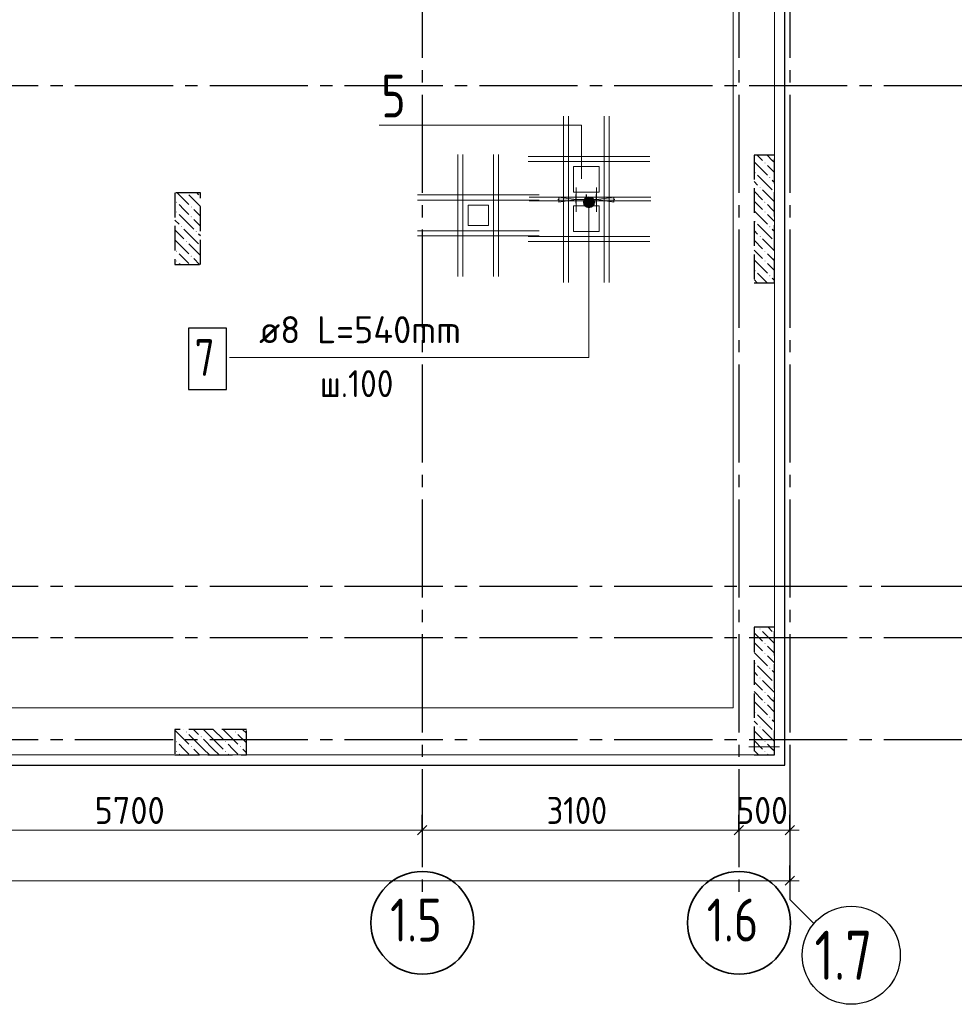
# Model space of a CAD drawing. Header units: millimetres. Extents: x 0 to 50400, y 0 to 35640.
# Tile 6 of 10: x 26276 to 35426, y 7872 to 17507. Entities that reach past the tile are written whole.
import ezdxf

# ---------------------------------------------------------------- set-up
doc = ezdxf.new("R2010")
doc.units = ezdxf.units.MM
doc.linetypes.add('______2', pattern=[324, 240, -84])
doc.linetypes.add('______5', pattern=[1320, 960, -120, 120, -120])
for name, color, linetype, lineweight in [('Standard', 7, 'Continuous', 25), ('ЖБ Перекрытие верхний уровень_1', 7, 'Continuous', 35), ('ЖБ Пилон', 7, 'Continuous', 35), ('Общий01', 7, 'Continuous', 13), ('Общий02', 7, 'Continuous', 18), ('Позиционная метка номер позиции', 7, 'Continuous', 13), ('Размерная линия_ общее', 7, 'Continuous', 13), ('Тени', 7, 'Continuous', 13)]:
    doc.layers.add(name, color=color, linetype=linetype, lineweight=lineweight)
doc.layers.add('Оси', color=7, linetype='______5', true_color=0x656565)
doc.layers.add('Поперечное армирование AW фон', color=7, linetype='______2', lineweight=13, true_color=0xa0a0a0)
doc.styles.add('ISOCPEUR', font='txt')

msp = doc.modelspace()

# ---------------------------------------------------------------- hatches: boundary and pattern name
at = {"layer": 'ЖБ Пилон', "linetype": 'Continuous', "lineweight": -3, "transparency": 33554687}
for points in [[(33566.8, 16105.3), (33571.6, 16110.1), (33576.4, 16105.3), (33571.6, 16100.5)], [(33566.8, 16105.3), (33571.6, 16110.1), (33576.4, 16105.3), (33571.6, 16100.5)], [(33470.8, 16009.3), (33475.6, 16014.1), (33480.4, 16009.3), (33475.6, 16004.5)], [(33470.8, 16009.3), (33475.6, 16014.1), (33480.4, 16009.3), (33475.6, 16004.5)], [(33614.8, 15961.3), (33619.6, 15966.1), (33624.4, 15961.3), (33619.6, 15956.5)], [(33614.8, 15961.3), (33619.6, 15966.1), (33624.4, 15961.3), (33619.6, 15956.5)], [(33518.8, 15865.3), (33523.6, 15870.1), (33528.4, 15865.3), (33523.6, 15860.5)], [(33518.8, 15865.3), (33523.6, 15870.1), (33528.4, 15865.3), (33523.6, 15860.5)], [(33662.8, 15817.3), (33664.9, 15819.4), (33664.9, 15815.1)], [(33662.8, 15817.3), (33664.9, 15819.4), (33664.9, 15815.1)], [(27806.8, 15721.3), (27811.6, 15726.1), (27816.4, 15721.3), (27811.6, 15716.5)], [(33566.8, 15721.3), (33571.6, 15726.1), (33576.4, 15721.3), (33571.6, 15716.5)], [(33566.8, 15721.3), (33571.6, 15726.1), (33576.4, 15721.3), (33571.6, 15716.5)], [(27806.8, 15625.3), (27811.6, 15630.1), (27816.4, 15625.3), (27811.6, 15620.5)], [(27950.8, 15673.3), (27955.6, 15678.1), (27960.4, 15673.3), (27955.6, 15668.5)], [(33566.8, 15625.3), (33571.6, 15630.1), (33576.4, 15625.3), (33571.6, 15620.5)], [(33566.8, 15625.3), (33571.6, 15630.1), (33576.4, 15625.3), (33571.6, 15620.5)], [(27950.8, 15577.3), (27955.6, 15582.1), (27960.4, 15577.3), (27955.6, 15572.5)], [(33470.8, 15529.3), (33475.6, 15534.1), (33480.4, 15529.3), (33475.6, 15524.5)], [(33470.8, 15529.3), (33475.6, 15534.1), (33480.4, 15529.3), (33475.6, 15524.5)], [(27854.8, 15481.3), (27859.6, 15486.1), (27864.4, 15481.3), (27859.6, 15476.5)], [(27998.8, 15433.3), (28003.6, 15438.1), (28008.4, 15433.3), (28003.6, 15428.5)], [(33614.8, 15481.3), (33619.6, 15486.1), (33624.4, 15481.3), (33619.6, 15476.5)], [(33614.8, 15481.3), (33619.6, 15486.1), (33624.4, 15481.3), (33619.6, 15476.5)], [(27902.8, 15337.3), (27907.6, 15342.1), (27912.4, 15337.3), (27907.6, 15332.5)], [(33518.8, 15385.3), (33523.6, 15390.1), (33528.4, 15385.3), (33523.6, 15380.5)], [(33518.8, 15385.3), (33523.6, 15390.1), (33528.4, 15385.3), (33523.6, 15380.5)], [(33662.8, 15337.3), (33664.9, 15339.4), (33664.9, 15335.1)], [(33662.8, 15337.3), (33664.9, 15339.4), (33664.9, 15335.1)], [(27806.8, 15241.3), (27811.6, 15246.1), (27816.4, 15241.3), (27811.6, 15236.5)], [(33566.8, 15241.3), (33571.6, 15246.1), (33576.4, 15241.3), (33571.6, 15236.5)], [(33566.8, 15241.3), (33571.6, 15246.1), (33576.4, 15241.3), (33571.6, 15236.5)], [(27806.8, 15145.3), (27811.6, 15150.1), (27816.4, 15145.3), (27811.6, 15140.5)], [(27950.8, 15193.3), (27955.6, 15198.1), (27960.4, 15193.3), (27955.6, 15188.5)], [(33566.8, 15145.3), (33571.6, 15150.1), (33576.4, 15145.3), (33571.6, 15140.5)], [(33566.8, 15145.3), (33571.6, 15150.1), (33576.4, 15145.3), (33571.6, 15140.5)], [(33470.8, 15049.3), (33475.6, 15054.1), (33480.4, 15049.3), (33475.6, 15044.5)], [(33470.8, 15049.3), (33475.6, 15054.1), (33480.4, 15049.3), (33475.6, 15044.5)], [(33614.8, 15001.3), (33619.6, 15006.1), (33624.4, 15001.3), (33619.6, 14996.5)], [(33614.8, 15001.3), (33619.6, 15006.1), (33624.4, 15001.3), (33619.6, 14996.5)], [(33518.8, 11545.3), (33523.6, 11550.1), (33528.4, 11545.3), (33523.6, 11540.5)], [(33518.8, 11545.3), (33523.6, 11550.1), (33528.4, 11545.3), (33523.6, 11540.5)], [(33662.8, 11497.3), (33664.9, 11499.4), (33664.9, 11495.1)], [(33662.8, 11497.3), (33664.9, 11499.4), (33664.9, 11495.1)], [(33566.8, 11401.3), (33571.6, 11406.1), (33576.4, 11401.3), (33571.6, 11396.5)], [(33566.8, 11401.3), (33571.6, 11406.1), (33576.4, 11401.3), (33571.6, 11396.5)], [(33566.8, 11305.3), (33571.6, 11310.1), (33576.4, 11305.3), (33571.6, 11300.5)], [(33566.8, 11305.3), (33571.6, 11310.1), (33576.4, 11305.3), (33571.6, 11300.5)], [(33470.8, 11209.3), (33475.6, 11214.1), (33480.4, 11209.3), (33475.6, 11204.5)], [(33470.8, 11209.3), (33475.6, 11214.1), (33480.4, 11209.3), (33475.6, 11204.5)], [(33614.8, 11161.3), (33619.6, 11166.1), (33624.4, 11161.3), (33619.6, 11156.5)], [(33614.8, 11161.3), (33619.6, 11166.1), (33624.4, 11161.3), (33619.6, 11156.5)], [(33518.8, 11065.3), (33523.6, 11070.1), (33528.4, 11065.3), (33523.6, 11060.5)], [(33518.8, 11065.3), (33523.6, 11070.1), (33528.4, 11065.3), (33523.6, 11060.5)], [(33662.8, 11017.3), (33664.9, 11019.4), (33664.9, 11015.1)], [(33662.8, 11017.3), (33664.9, 11019.4), (33664.9, 11015.1)], [(33566.8, 10921.3), (33571.6, 10926.1), (33576.4, 10921.3), (33571.6, 10916.5)], [(33566.8, 10921.3), (33571.6, 10926.1), (33576.4, 10921.3), (33571.6, 10916.5)], [(33566.8, 10825.3), (33571.6, 10830.1), (33576.4, 10825.3), (33571.6, 10820.5)], [(33566.8, 10825.3), (33571.6, 10830.1), (33576.4, 10825.3), (33571.6, 10820.5)], [(33470.8, 10729.3), (33475.6, 10734.1), (33480.4, 10729.3), (33475.6, 10724.5)], [(33470.8, 10729.3), (33475.6, 10734.1), (33480.4, 10729.3), (33475.6, 10724.5)], [(33614.8, 10681.3), (33619.6, 10686.1), (33624.4, 10681.3), (33619.6, 10676.5)], [(33614.8, 10681.3), (33619.6, 10686.1), (33624.4, 10681.3), (33619.6, 10676.5)], [(27902.8, 10537.3), (27907.6, 10542.1), (27912.4, 10537.3), (27907.6, 10532.5)], [(28382.8, 10537.3), (28387.6, 10542.1), (28392.4, 10537.3), (28387.6, 10532.5)], [(33518.8, 10585.3), (33523.6, 10590.1), (33528.4, 10585.3), (33523.6, 10580.5)], [(33518.8, 10585.3), (33523.6, 10590.1), (33528.4, 10585.3), (33523.6, 10580.5)], [(33662.8, 10537.3), (33664.9, 10539.4), (33664.9, 10535.1)], [(33662.8, 10537.3), (33664.9, 10539.4), (33664.9, 10535.1)], [(27806.8, 10441.3), (27811.6, 10446.1), (27816.4, 10441.3), (27811.6, 10436.5)], [(28046.8, 10489.3), (28051.6, 10494.1), (28056.4, 10489.3), (28051.6, 10484.5)], [(28286.8, 10441.3), (28291.6, 10446.1), (28296.4, 10441.3), (28291.6, 10436.5)], [(33566.8, 10441.3), (33571.6, 10446.1), (33576.4, 10441.3), (33571.6, 10436.5)], [(33566.8, 10441.3), (33571.6, 10446.1), (33576.4, 10441.3), (33571.6, 10436.5)], [(27806.8, 10345.3), (27811.6, 10350.1), (27816.4, 10345.3), (27811.6, 10340.5)], [(27950.8, 10393.3), (27955.6, 10398.1), (27960.4, 10393.3), (27955.6, 10388.5)], [(28286.8, 10345.3), (28291.6, 10350.1), (28296.4, 10345.3), (28291.6, 10340.5)], [(28430.8, 10393.3), (28435.6, 10398.1), (28440.4, 10393.3), (28435.6, 10388.5)], [(33566.8, 10345.3), (33571.6, 10350.1), (33576.4, 10345.3), (33571.6, 10340.5)], [(33566.8, 10345.3), (33571.6, 10350.1), (33576.4, 10345.3), (33571.6, 10340.5)]]:
    msp.add_hatch(color=7, dxfattribs=at).paths.add_polyline_path(points, flags=16)
at = {"layer": 'Позиционная метка номер позиции', "linetype": 'Continuous', "lineweight": 13, "transparency": 33554687}
for points in [[(31895.4, 15747.7), (31802.5, 15747.7), (31795, 15720.7)], [(31895.4, 15747.7), (31795, 15720.7), (31902.9, 15720.7)], [(31902.9, 15720.7), (31795, 15720.7), (31802.5, 15693.7)], [(31875.9, 15767.1), (31822, 15767.1), (31802.5, 15747.7)], [(31875.9, 15767.1), (31802.5, 15747.7), (31895.4, 15747.7)], [(31902.9, 15720.7), (31802.5, 15693.7), (31895.4, 15693.7)], [(31822, 15767.1), (31875.9, 15767.1), (31848.9, 15774.7)], [(31895.4, 15693.7), (31802.5, 15693.7), (31822, 15674.2)], [(31895.4, 15693.7), (31822, 15674.2), (31875.9, 15674.2)], [(31875.9, 15674.2), (31822, 15674.2), (31848.9, 15666.7)]]:
    msp.add_hatch(color=7, dxfattribs=at).paths.add_polyline_path(points)
at = {"layer": 'Поперечное армирование AW фон', "linetype": 'Continuous', "lineweight": 13, "transparency": 33554687}
msp.add_hatch(color=7, dxfattribs=at).paths.add_polyline_path([(31555.3, 15721.9), (31723.3, 15745.9), (31555.3, 15769.9)])
msp.add_hatch(color=7, dxfattribs=at).paths.add_polyline_path([(32091.3, 15721.9), (31923.3, 15745.9), (32091.3, 15769.9)], flags=16)

# ---------------------------------------------------------------- linework, layer by layer
at = {"layer": 'Standard', "color": 254, "linetype": 'Continuous', "lineweight": -3, "true_color": 0xc4c4ff, "transparency": 33554687}
msp.add_lwpolyline([(8236.8, 10212.4), (33765.1, 10212.4), (33765.1, 32712.4), (8236.8, 32712.4), (8236.8, 10212.4)], dxfattribs=at)
at = {"layer": 'Standard', "color": 7, "linetype": 'Continuous', "lineweight": 13, "transparency": 33554687}
for points in [[(31237.1, 16474.9), (30983.1, 16474.9), (29796, 16474.9)], [(31775.7, 15949.6), (31775.7, 16474.9), (29796, 16474.9)]]:
    msp.add_lwpolyline(points, dxfattribs=at)
at = {"layer": 'ЖБ Перекрытие верхний уровень_1', "color": 7, "linetype": 'Continuous', "lineweight": 18, "transparency": 33554687}
for p, q in [((33665.1, 10312.4), (33665.1, 22312.4)), ((31948.3, 16069.4), (31698.3, 16069.4)), ((31698.3, 16069.4), (31698.3, 15819.4)), ((31948.3, 15819.4), (31948.3, 16069.4)), ((31698.3, 15819.4), (31948.3, 15819.4)), ((30864.7, 15692.4), (30664.7, 15692.4)), ((30664.7, 15692.4), (30664.7, 15492.4)), ((30864.7, 15492.4), (30864.7, 15692.4)), ((31948.3, 15685.4), (31698.3, 15685.4)), ((31698.3, 15685.4), (31698.3, 15435.4)), ((31948.3, 15435.4), (31948.3, 15685.4)), ((30664.7, 15492.4), (30864.7, 15492.4)), ((31698.3, 15435.4), (31948.3, 15435.4)), ((15765.1, 10312.4), (33665.1, 10312.4))]:
    msp.add_line(p, q, dxfattribs=at)
at = {"layer": 'ЖБ Пилон', "color": 253, "linetype": '______2', "lineweight": -3, "true_color": 0xa0a0a0, "transparency": 33554687}
for p, q in [((33664.9, 16182.4), (33464.9, 16182.4)), ((33464.9, 16182.4), (33464.9, 14932.4)), ((33664.9, 16182.4), (33464.9, 16182.4)), ((33464.9, 16182.4), (33464.9, 14932.4)), ((33664.9, 14932.4), (33664.9, 16182.4)), ((33664.9, 14932.4), (33664.9, 16182.4)), ((28045.1, 15812.4), (27795.1, 15812.4)), ((27795.1, 15812.4), (27795.1, 15112.4)), ((28045.1, 15112.4), (28045.1, 15812.4)), ((27795.1, 15112.4), (28045.1, 15112.4)), ((33464.9, 14932.4), (33664.9, 14932.4)), ((33464.9, 14932.4), (33664.9, 14932.4)), ((33664.9, 11562.4), (33464.9, 11562.4)), ((33464.9, 11562.4), (33464.9, 10312.4)), ((33664.9, 11562.4), (33464.9, 11562.4)), ((33464.9, 11562.4), (33464.9, 10312.4)), ((33664.9, 10312.4), (33664.9, 11562.4)), ((33664.9, 10312.4), (33664.9, 11562.4)), ((28495.1, 10562.4), (27795.1, 10562.4)), ((27795.1, 10562.4), (27795.1, 10312.4)), ((28495.1, 10312.4), (28495.1, 10562.4)), ((27795.1, 10312.4), (28495.1, 10312.4)), ((33464.9, 10312.4), (33664.9, 10312.4)), ((33464.9, 10312.4), (33664.9, 10312.4))]:
    msp.add_line(p, q, dxfattribs=at)
at = {"layer": 'ЖБ Пилон', "color": 253, "linetype": 'Continuous', "lineweight": -3, "true_color": 0xa0a0a0, "transparency": 33554687}
for p, q in [((33464.9, 16115.9), (33595.6, 15985.3)), ((33464.9, 16115.9), (33595.6, 15985.3)), ((33494.5, 16182.4), (33547.6, 16129.3)), ((33494.5, 16182.4), (33547.6, 16129.3)), ((33643.6, 16129.3), (33595.6, 16177.3)), ((33643.6, 16129.3), (33595.6, 16177.3)), ((33664.9, 16107.9), (33643.6, 16129.3)), ((33664.9, 16107.9), (33643.6, 16129.3)), ((33595.6, 16081.3), (33664.9, 16011.9)), ((33595.6, 16081.3), (33664.9, 16011.9)), ((33499.6, 15889.3), (33464.9, 15924)), ((33499.6, 15889.3), (33464.9, 15924)), ((33499.6, 15985.3), (33643.6, 15841.3)), ((33499.6, 15985.3), (33643.6, 15841.3)), ((33643.6, 15937.3), (33664.9, 15916)), ((33643.6, 15937.3), (33664.9, 15916)), ((27816.5, 15812.4), (27931.6, 15697.3)), ((28008.5, 15812.4), (28027.6, 15793.3)), ((33464.9, 15827.9), (33547.6, 15745.3)), ((33464.9, 15827.9), (33547.6, 15745.3)), ((33547.6, 15841.3), (33664.9, 15724)), ((33547.6, 15841.3), (33664.9, 15724)), ((28045.1, 15679.8), (27931.6, 15793.3)), ((33464.9, 15731.9), (33547.6, 15649.3)), ((33464.9, 15731.9), (33547.6, 15649.3)), ((27883.6, 15649.3), (27835.6, 15697.3)), ((27931.6, 15601.3), (27883.6, 15649.3)), ((27979.6, 15649.3), (28045.1, 15583.8)), ((33464.9, 15635.9), (33595.6, 15505.3)), ((33464.9, 15635.9), (33595.6, 15505.3)), ((33643.6, 15649.3), (33595.6, 15697.3)), ((33643.6, 15649.3), (33595.6, 15697.3)), ((33664.9, 15627.9), (33643.6, 15649.3)), ((33664.9, 15627.9), (33643.6, 15649.3)), ((27795.1, 15545.8), (27835.6, 15505.3)), ((27835.6, 15601.3), (27979.6, 15457.3)), ((27979.6, 15553.3), (28045.1, 15487.8)), ((33595.6, 15601.3), (33664.9, 15531.9)), ((33595.6, 15601.3), (33664.9, 15531.9)), ((27795.1, 15449.8), (27883.6, 15361.3)), ((27883.6, 15457.3), (28027.6, 15313.3)), ((33499.6, 15409.3), (33464.9, 15444)), ((33499.6, 15409.3), (33464.9, 15444)), ((33499.6, 15505.3), (33643.6, 15361.3)), ((33499.6, 15505.3), (33643.6, 15361.3)), ((33643.6, 15457.3), (33664.9, 15436)), ((33643.6, 15457.3), (33664.9, 15436)), ((27795.1, 15353.8), (27931.6, 15217.3)), ((28045.1, 15391.8), (28027.6, 15409.3)), ((33464.9, 15347.9), (33547.6, 15265.3)), ((33464.9, 15347.9), (33547.6, 15265.3)), ((33547.6, 15361.3), (33664.9, 15244)), ((33547.6, 15361.3), (33664.9, 15244)), ((28045.1, 15199.8), (27931.6, 15313.3)), ((33464.9, 15251.9), (33547.6, 15169.3)), ((33464.9, 15251.9), (33547.6, 15169.3)), ((27883.6, 15169.3), (27835.6, 15217.3)), ((27931.6, 15121.3), (27883.6, 15169.3)), ((27979.6, 15169.3), (28036.5, 15112.4)), ((33464.9, 15155.9), (33595.6, 15025.3)), ((33464.9, 15155.9), (33595.6, 15025.3)), ((33643.6, 15169.3), (33595.6, 15217.3)), ((33643.6, 15169.3), (33595.6, 15217.3)), ((33664.9, 15147.9), (33643.6, 15169.3)), ((33664.9, 15147.9), (33643.6, 15169.3)), ((27835.6, 15121.3), (27844.5, 15112.4)), ((33595.6, 15121.3), (33664.9, 15051.9)), ((33595.6, 15121.3), (33664.9, 15051.9)), ((33496.5, 14932.4), (33464.9, 14964)), ((33496.5, 14932.4), (33464.9, 14964)), ((33499.6, 15025.3), (33592.5, 14932.4)), ((33499.6, 15025.3), (33592.5, 14932.4)), ((33643.6, 14977.3), (33664.9, 14956)), ((33643.6, 14977.3), (33664.9, 14956)), ((33602.5, 11562.4), (33643.6, 11521.3)), ((33602.5, 11562.4), (33643.6, 11521.3)), ((33464.9, 11507.9), (33547.6, 11425.3)), ((33464.9, 11507.9), (33547.6, 11425.3)), ((33547.6, 11521.3), (33664.9, 11404)), ((33547.6, 11521.3), (33664.9, 11404)), ((33464.9, 11411.9), (33547.6, 11329.3)), ((33464.9, 11411.9), (33547.6, 11329.3)), ((33643.6, 11329.3), (33595.6, 11377.3)), ((33643.6, 11329.3), (33595.6, 11377.3)), ((33464.9, 11315.9), (33595.6, 11185.3)), ((33464.9, 11315.9), (33595.6, 11185.3)), ((33595.6, 11281.3), (33664.9, 11211.9)), ((33595.6, 11281.3), (33664.9, 11211.9)), ((33664.9, 11307.9), (33643.6, 11329.3)), ((33664.9, 11307.9), (33643.6, 11329.3)), ((33499.6, 11185.3), (33643.6, 11041.3)), ((33499.6, 11185.3), (33643.6, 11041.3)), ((33499.6, 11089.3), (33464.9, 11124)), ((33499.6, 11089.3), (33464.9, 11124)), ((33643.6, 11137.3), (33664.9, 11116)), ((33643.6, 11137.3), (33664.9, 11116)), ((33464.9, 11027.9), (33547.6, 10945.3)), ((33464.9, 11027.9), (33547.6, 10945.3)), ((33547.6, 11041.3), (33664.9, 10924)), ((33547.6, 11041.3), (33664.9, 10924)), ((33464.9, 10931.9), (33547.6, 10849.3)), ((33464.9, 10931.9), (33547.6, 10849.3)), ((33643.6, 10849.3), (33595.6, 10897.3)), ((33643.6, 10849.3), (33595.6, 10897.3)), ((33464.9, 10835.9), (33595.6, 10705.3)), ((33464.9, 10835.9), (33595.6, 10705.3)), ((33595.6, 10801.3), (33664.9, 10731.9)), ((33595.6, 10801.3), (33664.9, 10731.9)), ((33664.9, 10827.9), (33643.6, 10849.3)), ((33664.9, 10827.9), (33643.6, 10849.3)), ((33499.6, 10705.3), (33643.6, 10561.3)), ((33499.6, 10705.3), (33643.6, 10561.3)), ((33499.6, 10609.3), (33464.9, 10644)), ((33499.6, 10609.3), (33464.9, 10644)), ((33643.6, 10657.3), (33664.9, 10636)), ((33643.6, 10657.3), (33664.9, 10636)), ((27795.1, 10553.8), (27931.6, 10417.3)), ((27882.5, 10562.4), (27883.6, 10561.3)), ((28075.6, 10369.3), (27931.6, 10513.3)), ((27978.5, 10562.4), (28027.6, 10513.3)), ((28171.6, 10465.3), (28074.5, 10562.4)), ((28171.6, 10561.3), (28267.6, 10465.3)), ((28267.6, 10561.3), (28411.6, 10417.3)), ((28362.5, 10562.4), (28363.6, 10561.3)), ((28495.1, 10429.8), (28411.6, 10513.3)), ((28458.5, 10562.4), (28495.1, 10525.8)), ((33464.9, 10547.9), (33547.6, 10465.3)), ((33464.9, 10547.9), (33547.6, 10465.3)), ((33547.6, 10561.3), (33664.9, 10444)), ((33547.6, 10561.3), (33664.9, 10444)), ((27883.6, 10369.3), (27835.6, 10417.3)), ((28075.6, 10465.3), (28171.6, 10369.3)), ((28171.6, 10465.3), (28267.6, 10369.3)), ((28363.6, 10369.3), (28315.6, 10417.3)), ((33464.9, 10451.9), (33547.6, 10369.3)), ((33464.9, 10451.9), (33547.6, 10369.3)), ((33643.6, 10369.3), (33595.6, 10417.3)), ((33643.6, 10369.3), (33595.6, 10417.3)), ((27835.6, 10321.3), (27844.5, 10312.4)), ((27931.6, 10321.3), (27883.6, 10369.3)), ((27979.6, 10369.3), (28036.5, 10312.4)), ((28075.6, 10369.3), (28132.5, 10312.4)), ((28171.6, 10369.3), (28228.5, 10312.4)), ((28315.6, 10321.3), (28324.5, 10312.4)), ((28411.6, 10321.3), (28363.6, 10369.3)), ((28459.6, 10369.3), (28495.1, 10333.8)), ((33464.9, 10355.9), (33508.5, 10312.4)), ((33464.9, 10355.9), (33508.5, 10312.4)), ((33595.6, 10321.3), (33604.5, 10312.4)), ((33595.6, 10321.3), (33604.5, 10312.4)), ((33664.9, 10347.9), (33643.6, 10369.3)), ((33664.9, 10347.9), (33643.6, 10369.3))]:
    msp.add_line(p, q, dxfattribs=at)
at = {"layer": 'Общий02', "color": 251, "linetype": 'Continuous', "lineweight": 13, "true_color": 0x494949, "transparency": 33554687}
msp.add_line((33414.9, 10391.6), (33714.9, 10391.6), dxfattribs=at)
msp.add_lwpolyline([(9497.1, 32151.4), (9497.1, 13962.4), (13425.1, 13962.4), (13425.1, 14543.8), (14145.1, 14543.8), (14145.1, 13962.4), (15865.1, 13962.4), (15865.1, 10773.4), (33262, 10773.4), (33262, 20200.4), (32863.1, 20200.4), (32863.1, 21030.9), (33073.6, 21030.9), (33073.6, 21861.4), (33073.6, 32151.4), (27195.1, 32151.4), (23595.1, 32151.4), (9073.1, 32151.4)], dxfattribs=at)
at = {"layer": 'Оси', "color": 8, "linetype": '______5', "lineweight": -3, "transparency": 33554687}
for p, q in [((30215.1, 32612.4), (30215.1, 8948)), ((33315.1, 32612.4), (33315.1, 8948)), ((33815.1, 32612.4), (33815.1, 8948)), ((8336.8, 16862.4), (36745.9, 16862.4)), ((8336.8, 11962.4), (36745.9, 11962.4)), ((8336.8, 11462.4), (36745.9, 11462.4)), ((8336.8, 10462.4), (36745.9, 10462.4))]:
    msp.add_line(p, q, dxfattribs=at)
at = {"layer": 'Оси', "color": 7, "linetype": 'Continuous', "lineweight": 25, "transparency": 33554687}
for points in [[(34710.7, 11962.4), (36710.7, 11962.4), (36945.7, 12197.4)], [(33815.1, 10304.8), (33815.1, 8896.8), (34050.1, 8661.8)]]:
    msp.add_lwpolyline(points, dxfattribs=at)
at = {"layer": 'Оси', "color": 7, "linetype": 'Continuous', "lineweight": 35, "transparency": 33554687}
for centre in [(30217.7, 8669.1), (33317.7, 8669.1)]:
    msp.add_circle(centre, 503.1, dxfattribs=at)
at = {"layer": 'Оси', "color": 7, "linetype": 'Continuous', "lineweight": 25, "transparency": 33554687}
msp.add_circle((34416.7, 8352), 480, dxfattribs=at)
at = {"layer": 'Позиционная метка номер позиции', "color": 7, "linetype": 'Continuous', "lineweight": 13, "transparency": 33554687}
for p, q in [((31795, 15720.7), (31795, 15720.7)), ((31848.9, 15774.7), (31848.9, 15774.7)), ((31902.9, 15720.7), (31902.9, 15720.7)), ((31848.9, 15666.7), (31848.9, 15666.7))]:
    msp.add_line(p, q, dxfattribs=at)
msp.add_lwpolyline([(31848.9, 15720.7), (31848.9, 14200.6), (28328.9, 14200.6)], dxfattribs=at)
msp.add_circle((31848.9, 15720.7), 54, dxfattribs=at)
at = {"layer": 'Поперечное армирование AW фон', "color": 251, "linetype": 'Continuous', "lineweight": 13, "true_color": 0x494949, "transparency": 33554687}
for p, q in [((31723.3, 15745.9), (31723.3, 15865.9)), ((31923.3, 15745.9), (31923.3, 15865.9)), ((31555.3, 15745.9), (31543.3, 15745.9)), ((31723.3, 15745.9), (31555.3, 15769.9)), ((31555.3, 15769.9), (31555.3, 15721.9)), ((31555.3, 15721.9), (31723.3, 15745.9)), ((31723.3, 15745.9), (31723.3, 15625.9)), ((31723.3, 15745.9), (31923.3, 15745.9)), ((31923.3, 15745.9), (32091.3, 15769.9)), ((32091.3, 15721.9), (31923.3, 15745.9)), ((31923.3, 15745.9), (31923.3, 15625.9)), ((32091.3, 15769.9), (32091.3, 15721.9)), ((32091.3, 15745.9), (32103.3, 15745.9))]:
    msp.add_line(p, q, dxfattribs=at)
at = {"layer": 'Поперечное армирование AW фон', "color": 7, "linetype": 'Continuous', "lineweight": 25, "transparency": 33554687}
for p, q in [((31723.3, 15710.4), (31723.3, 15796.4)), ((31823.3, 15710.4), (31823.3, 15796.4)), ((31923.3, 15710.4), (31923.3, 15796.4))]:
    msp.add_line(p, q, dxfattribs=at)
msp.add_lwpolyline([(27928.5, 13888.8), (28300.6, 13888.8), (28300.6, 14488.8), (27928.5, 14488.8), (27928.5, 13888.8)], dxfattribs=at)
at = {"layer": 'Размерная линия_ общее', "color": 7, "linetype": 'Continuous', "lineweight": -3, "transparency": 33554687}
for p, q in [((30215.1, 9576.8), (30215.1, 9726.8)), ((33315.1, 9576.8), (33315.1, 9726.8)), ((33815.1, 9576.8), (33815.1, 9726.8)), ((30215.1, 9576.8), (30215.1, 9426.8)), ((33315.1, 9576.8), (33315.1, 9426.8)), ((33815.1, 9576.8), (33815.1, 9426.8)), ((33815.1, 9081.8), (33815.1, 9231.8)), ((33815.1, 9081.8), (33815.1, 8931.8)), ((33815.1, 9081.8), (33815.1, 9081.8))]:
    msp.add_line(p, q, dxfattribs=at)
at = {"layer": 'Размерная линия_ общее', "color": 7, "linetype": 'Continuous', "lineweight": 13, "transparency": 33554687}
for p, q in [((24515.1, 9576.8), (30215.1, 9576.8)), ((30215.1, 9576.8), (33315.1, 9576.8)), ((33315.1, 9576.8), (33815.1, 9576.8)), ((33815.1, 9576.8), (33905.1, 9576.8)), ((9265.1, 9081.8), (33815.1, 9081.8)), ((33815.1, 9081.8), (33905.1, 9081.8))]:
    msp.add_line(p, q, dxfattribs=at)
at = {"layer": 'Размерная линия_ общее', "color": 7, "linetype": 'Continuous', "lineweight": 25, "transparency": 33554687}
for p, q in [((30170.1, 9531.8), (30260.1, 9621.8)), ((33270.1, 9531.8), (33360.1, 9621.8)), ((33770.1, 9531.8), (33860.1, 9621.8)), ((33770.1, 9036.8), (33860.1, 9126.8))]:
    msp.add_line(p, q, dxfattribs=at)
at = {"layer": 'Тени', "color": 7, "linetype": 'Continuous', "lineweight": 13, "transparency": 33554687}
for p, q in [((31598.9, 14935.4), (31598.9, 16563.4)), ((31598.9, 14935.4), (31598.9, 16563.4)), ((31648.9, 14935.4), (31648.9, 16563.4)), ((31648.9, 14935.4), (31648.9, 16563.4)), ((31997.9, 14935.4), (31997.9, 16563.4)), ((31997.9, 14935.4), (31997.9, 16563.4)), ((32047.9, 14935.4), (32047.9, 16563.4)), ((32047.9, 14935.4), (32047.9, 16563.4)), ((30565, 14992.4), (30565, 16186.4)), ((30565, 14992.4), (30565, 16186.4)), ((30615, 14992.4), (30615, 16186.4)), ((30615, 14992.4), (30615, 16186.4)), ((30914.4, 14992.4), (30914.4, 16186.4)), ((30914.4, 14992.4), (30914.4, 16186.4)), ((30964.4, 14992.4), (30964.4, 16186.4)), ((30964.4, 14992.4), (30964.4, 16186.4)), ((31253.9, 16169.4), (32444.9, 16169.4)), ((31253.9, 16169.4), (32444.9, 16169.4)), ((31253.9, 16119.4), (32444.9, 16119.4)), ((31253.9, 16119.4), (32444.9, 16119.4)), ((30169.2, 15792.4), (31360.2, 15792.4)), ((30169.2, 15792.4), (31360.2, 15792.4)), ((30169.2, 15742.4), (31360.2, 15742.4)), ((30169.2, 15742.4), (31360.2, 15742.4)), ((31263.9, 15770.7), (32454.9, 15770.7)), ((31263.9, 15770.7), (32454.9, 15770.7)), ((31263.9, 15735.4), (32454.9, 15735.4)), ((31263.9, 15735.4), (32454.9, 15735.4)), ((30170.4, 15442.4), (31361.4, 15442.4)), ((30170.4, 15442.4), (31361.4, 15442.4)), ((30170.4, 15392.4), (31361.4, 15392.4)), ((30170.4, 15392.4), (31361.4, 15392.4)), ((31253.9, 15385.4), (32444.9, 15385.4)), ((31253.9, 15385.4), (32444.9, 15385.4)), ((31253.9, 15335.4), (32444.9, 15335.4)), ((31253.9, 15335.4), (32444.9, 15335.4))]:
    msp.add_line(p, q, dxfattribs=at)

# ---------------------------------------------------------------- texts
at = {"layer": 'Общий01', "color": 7, "linetype": 'Continuous', "lineweight": 35, "transparency": 33554687, "insert": (29815.8, 16550.5), "char_height": 420, "width": 456.96, "attachment_point": 7, "style": 'ISOCPEUR'}
msp.add_mtext('\\W0.78;5', dxfattribs=at)
at = {"layer": 'Оси', "color": 7, "linetype": 'Continuous', "lineweight": 35, "transparency": 33554687, "attachment_point": 7, "style": 'ISOCPEUR'}
for s, insert, char_height, width in [('\\W0.79;1.5', (29902.7, 8486.4), 420, 795.299), ('\\W0.79;1.6', (33002.7, 8486.4), 420, 795.29), ('\\W0.79;1.7', (34056.7, 8112), 480, 908.909)]:
    msp.add_mtext(s, dxfattribs=dict(at, insert=insert, char_height=char_height, width=width))
at = {"layer": 'Поперечное армирование AW фон', "color": 7, "linetype": 'Continuous', "lineweight": 13, "transparency": 33554687, "attachment_point": 7, "style": 'ISOCPEUR'}
for s, insert, char_height, width in [('\\W0.98;ø8 L=540mm ', (28620.2, 14341.5), 264, 2292.731), ('\\W0.78;7', (27988.6, 14020.8), 360, 391.688), ('\\W0.90;ш.100 ', (29214.2, 13813.5), 264, 1095.488)]:
    msp.add_mtext(s, dxfattribs=dict(at, insert=insert, char_height=char_height, width=width))
at = {"layer": 'Размерная линия_ общее', "color": 7, "linetype": 'Continuous', "lineweight": 25, "transparency": 33554687, "char_height": 264, "attachment_point": 7, "style": 'ISOCPEUR'}
for s, insert, width in [('\\W0.93;5700', (27008.7, 9636.8), 861.713), ('\\W0.87;3100', (31435.1, 9636.8), 800.283), ('\\W0.91;500', (33292.1, 9636.8), 674.386)]:
    msp.add_mtext(s, dxfattribs=dict(at, insert=insert, width=width))

doc.saveas('drawing.dxf')
